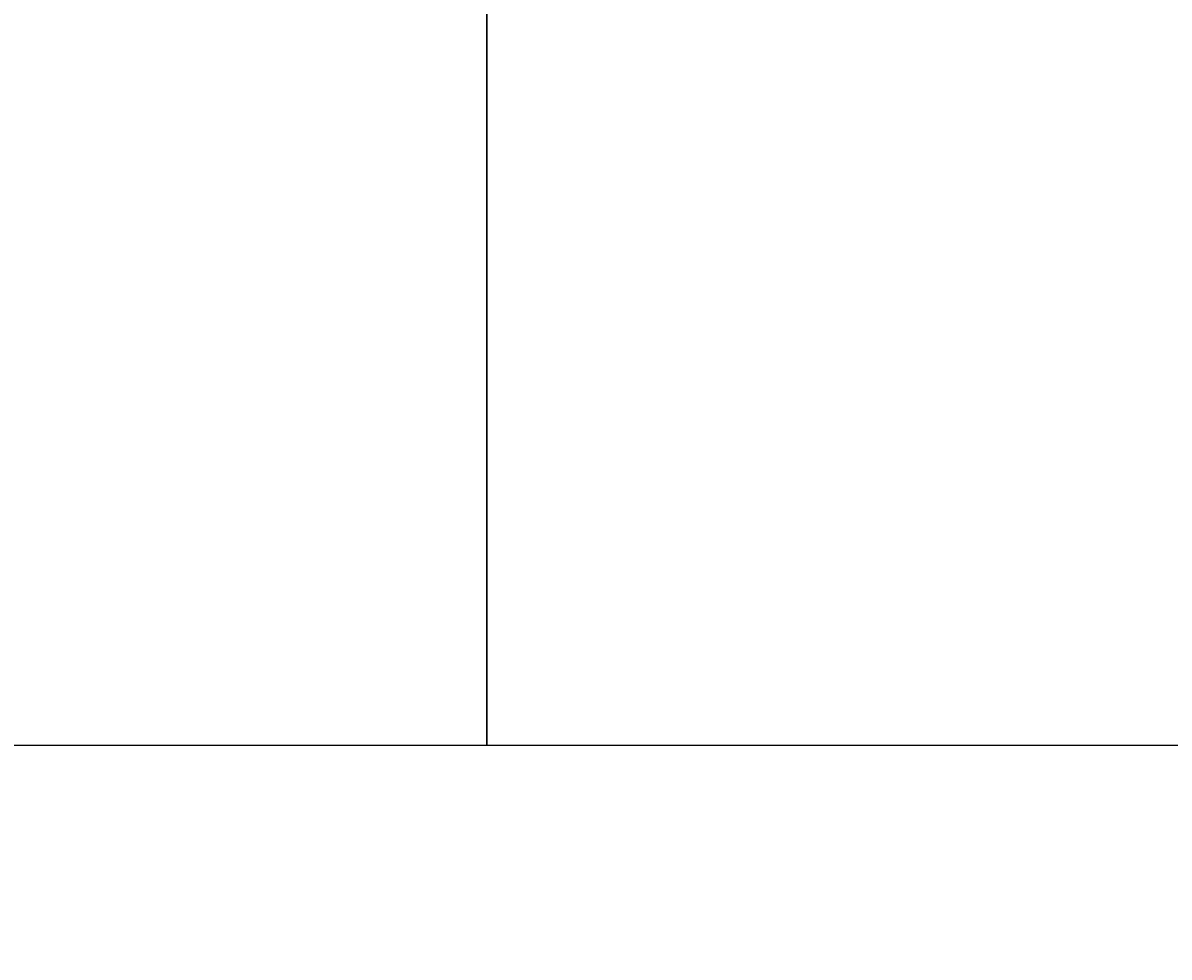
# Model space of a CAD drawing. Header units: feet. Extents: x 0 to 128, y 0 to 32.
# Tile 4 of 6: x 59 to 79, y 0 to 16. Entities that reach past the tile are written whole.
import ezdxf
from ezdxf import colors
from ezdxf.entities.mleader import LeaderData, LeaderLine
from ezdxf.math import Vec2, Vec3

# ---------------------------------------------------------------- set-up
doc = ezdxf.new("R2010")
doc.units = ezdxf.units.FT
doc.header["$MEASUREMENT"] = 0
doc.layers.add('COLUMNS', color=6, linetype='Continuous', plot=False)
doc.layers.add('P-LABEL', color=7, linetype='Continuous')
doc.styles.get("Standard").update_dxf_attribs({"font": 'arial.ttf'})

msp = doc.modelspace()

# ---------------------------------------------------------------- linework, layer by layer
at = {"layer": 'COLUMNS', "color": 4, "flags": 128}
msp.add_lwpolyline([(36.473, 3.624), (36.473, 24.374), (66.848, 24.374), (66.848, 3.624)], close=True, dxfattribs=at)
at = {"layer": 'COLUMNS', "color": 1, "flags": 128}
msp.add_lwpolyline([(66.848, 3.624), (66.848, 24.374), (97.223, 24.374), (97.223, 3.624)], close=True, dxfattribs=at)

# ---------------------------------------------------------------- leaders
at = {"layer": 'P-LABEL'}
ml = msp.add_multileader_mtext('Standard', dxfattribs=at)
ml.set_content('NTS', color=256)
ml.set_leader_properties(color=256, linetype='ByLayer', lineweight=-1)
ml.build(insert=Vec2(0, 0))
ml.multileader.update_dxf_attribs({"dogleg_length": 0.125, "arrow_head_size": 0.125})
ctx = ml.context
ctx.base_point, ctx.char_height, ctx.arrow_head_size, ctx.landing_gap_size, ctx.plane_origin = Vec3(69.687, 25.751), 0.125, 0.125, 0.125, Vec3(68.437, 25.012)
notes = []
notes.append((ctx, [(0, (0, 0, 0), (0, 0), (1, 0), 1, [])]))
ctx.mtext.insert, ctx.mtext.flow_direction = Vec3(69.812, 25.814), 5
for ctx, leaders in notes:
    for number, flags, end, landing, length, lines in leaders:
        leader = LeaderData()
        leader.index, (leader.has_last_leader_line, leader.has_dogleg_vector, leader.attachment_direction) = number, flags
        leader.last_leader_point, leader.dogleg_vector, leader.dogleg_length = Vec3(end), Vec3(landing), length
        for number, points, colour, breaks in lines:
            line = LeaderLine()
            line.index, line.vertices, line.color, line.breaks = number, Vec3.list(points), colors.encode_raw_color(colour), breaks
            leader.lines.append(line)
        ctx.leaders.append(leader)

doc.saveas('drawing.dxf')
